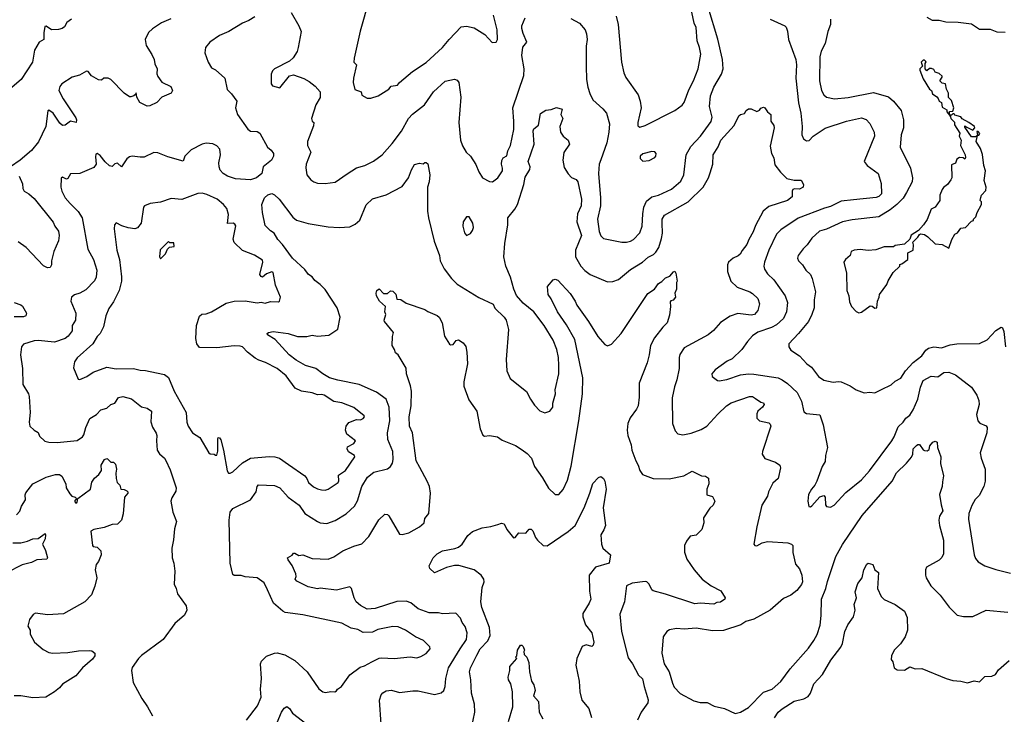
# Model space of a CAD drawing. Extents: x 1678759 to 1859541, y 384609 to 522867.
# Tile 213 of 256: x 1768157 to 1775489, y 472448 to 477622. Entities that reach past the tile are written whole.
import ezdxf

# ---------------------------------------------------------------- set-up
doc = ezdxf.new("R2010")
doc.units = 0

msp = doc.modelspace()

# ---------------------------------------------------------------- linework, layer by layer
at = {"layer": '0CON20XD'}
for points in [[(1770760, 477775), (1770693, 477537), (1770646.9, 477335), (1770644.2, 477304.2), (1770666, 477285), (1770641.9, 477185), (1770640, 477155), (1770652, 477102), (1770700, 477085), (1770705, 477060), (1770745, 477036.7), (1770772.5, 477037.5), (1770827.5, 477055), (1770905.8, 477104.2), (1770924.3, 477125.7), (1770970, 477135), (1770986.2, 477155), (1771082, 477235), (1771185, 477303.8), (1771306.6, 477413.4), (1771355, 477474), (1771445, 477567.5), (1771485, 477573.3), (1771540.6, 477560.6), (1771620.3, 477510.3), (1771675, 477452.5), (1771705, 477453.3), (1771714, 477475), (1771712.5, 477545), (1771684.4, 477655)], [(1772598.7, 477648.7), (1772614.2, 477585), (1772639.2, 477305), (1772656.2, 477225), (1772671.7, 477191.7), (1772762, 477062), (1772778.1, 477015), (1772784.4, 476965), (1772759.5, 476855), (1772760.5, 476830.5), (1772775, 476820), (1772814, 476834), (1773035.3, 476944.7), (1773090, 476985), (1773105.7, 477005), (1773140.3, 477099.7), (1773174, 477165), (1773210, 477255), (1773229.2, 477365), (1773219.5, 477415), (1773201.1, 477465), (1773194.4, 477564.4), (1773180.5, 477595), (1773139.1, 477785)], [(1772260, 477630), (1772325.8, 477595), (1772367.5, 477545), (1772378.6, 477515), (1772383.5, 477475), (1772374.3, 477424.3), (1772374.6, 477275.4), (1772378.8, 477175), (1772388, 477118), (1772401.3, 477071.3), (1772424.2, 477025), (1772498.9, 476958.9), (1772527.1, 476925), (1772548.6, 476845), (1772544.4, 476785), (1772528.1, 476705), (1772483.3, 476576.7), (1772473.1, 476545), (1772467.5, 476475), (1772483.1, 476295), (1772480.8, 476235), (1772460.8, 476135), (1772470.9, 476045), (1772485, 476012), (1772505, 475993.1), (1772640, 475965), (1772675, 475964.2), (1772705, 475971.4), (1772728.8, 475985), (1772774.3, 476035), (1772791.8, 476085), (1772796, 476175), (1772805.3, 476224.7), (1772825, 476268.9), (1772865, 476302.1), (1772914, 476315), (1773011.7, 476358.3), (1773081.4, 476418.6), (1773103.6, 476465), (1773119.7, 476615), (1773153.7, 476676.3), (1773227.7, 476755), (1773307, 476863), (1773313.6, 476895), (1773293.9, 476975), (1773300.3, 477055), (1773325, 477118.9), (1773382.2, 477215), (1773394.7, 477255), (1773390.8, 477325), (1773356.2, 477476.2), (1773283.8, 477713.8)], [(1768543.3, 477625), (1768508.3, 477601.7), (1768490.5, 477569.5), (1768473.1, 477556.9), (1768445, 477548.1), (1768395, 477545.8), (1768355, 477572.5), (1768345, 477570), (1768336.1, 477523.9), (1768337.5, 477475), (1768301.2, 477455), (1768268.1, 477395), (1768252.9, 477305), (1768167.5, 477175), (1768082.9, 477105)], [(1769281.9, 477628.1), (1769211.7, 477598.3), (1769145, 477554.2), (1769115.8, 477525), (1769090.6, 477475), (1769098.3, 477428.3), (1769142, 477362), (1769157.1, 477325), (1769163, 477293), (1769180, 477255), (1769178.3, 477218.3), (1769185, 477197.5), (1769215, 477157.5), (1769282, 477125), (1769293.8, 477095), (1769283.8, 477075), (1769215.9, 477044.1), (1769178.8, 477005), (1769125, 476980.6), (1769105, 476978.6), (1769050.8, 477005), (1769029.2, 477045), (1769025, 477077.5), (1769022.5, 477067.5), (1769007.5, 477055), (1768985, 477046), (1768975, 477048), (1768934.6, 477074.6), (1768836, 477175), (1768815, 477186.2), (1768783, 477187), (1768765, 477170), (1768745, 477173.3), (1768692.7, 477202.7), (1768665.9, 477235.9), (1768655, 477238.8), (1768601.7, 477208.3), (1768546.9, 477193.1), (1768471.8, 477145), (1768455, 477123.1), (1768448.7, 477095), (1768481.6, 477031.6), (1768575, 476891.4), (1768580.4, 476875), (1768576.7, 476855), (1768535, 476865.8), (1768495, 476836), (1768475, 476834.2), (1768455, 476852), (1768405, 476924.2), (1768375, 476946.7), (1768367, 476943), (1768351.8, 476825), (1768297.1, 476712.9), (1768245, 476648.1), (1768160, 476575), (1768087.5, 476525)], [(1769907.9, 477642.1), (1769864.2, 477615.8), (1769815, 477595.7), (1769715, 477534.4), (1769645, 477503.3), (1769572, 477455), (1769540, 477415), (1769535.8, 477375), (1769559.2, 477305), (1769585, 477264), (1769615, 477248), (1769685.7, 477185.7), (1769702.6, 477102.6), (1769735, 477070), (1769773.1, 477015), (1769763.6, 476965), (1769780, 476915), (1769855, 476806.7), (1769875, 476792), (1769925, 476788), (1769945.5, 476775.5), (1770001.2, 476671.2), (1770029.7, 476649.7), (1770045.8, 476625), (1770045.7, 476605), (1770032, 476575), (1769968.8, 476525), (1769959.2, 476475), (1769920, 476445), (1769875, 476430), (1769765, 476437.1), (1769705, 476457.1), (1769672, 476475), (1769650.3, 476500.3), (1769641.9, 476525), (1769640.6, 476555), (1769651.9, 476615)], [(1770178.8, 477675), (1770236, 477575), (1770252.7, 477532.7), (1770231.4, 477415), (1770222, 477385), (1770192.7, 477337.3), (1770167.3, 477312.7), (1770055.5, 477254.5), (1770039.7, 477240.3), (1770029.2, 477215), (1770029.2, 477145), (1770039.4, 477129.4), (1770095, 477114.4), (1770166.2, 477203.8), (1770195, 477212.1), (1770272.9, 477182.9), (1770311.5, 477161.5), (1770357.2, 477127.3), (1770394.5, 477085), (1770395, 477041.2), (1770361.5, 476988.5), (1770331.1, 476885), (1770335, 476866.7), (1770347.5, 476855), (1770345, 476830), (1770299.1, 476715), (1770300.4, 476685), (1770324.3, 476635), (1770289.4, 476545), (1770287.3, 476517.3), (1770295.8, 476465.8), (1770325, 476428), (1770346.7, 476415), (1770375.8, 476404.2), (1770432.7, 476402.7), (1770505, 476412), (1770595, 476474.5), (1770665, 476519.4), (1770726.7, 476535), (1770791.4, 476568.6), (1770855, 476614), (1770931.1, 476698.9), (1770999.5, 476790.5), (1771052.9, 476885), (1771082.4, 476917.6), (1771171.5, 476988.5), (1771239.5, 477085), (1771325, 477162.9), (1771395, 477178), (1771415, 477170), (1771426.7, 477155), (1771442.2, 477045), (1771426.4, 476855), (1771440.6, 476725), (1771455, 476681.2), (1771481.4, 476635), (1771514.1, 476604.1), (1771553.4, 476543.4), (1771575, 476487.5), (1771604.1, 476444.1), (1771655, 476416.7), (1771677.5, 476415), (1771717, 476443), (1771751.2, 476495), (1771752.9, 476515), (1771744.6, 476545), (1771748, 476572), (1771758.3, 476591.7), (1771785, 476607.5), (1771791.9, 476645), (1771810.6, 476685), (1771836.2, 476805), (1771837.7, 476865), (1771828.8, 476965), (1771912.2, 477205), (1771912.7, 477255), (1771895.4, 477355), (1771904.1, 477415.9), (1771932.5, 477455), (1771905, 477517.5), (1771895.7, 477555), (1771895.7, 477575), (1771920, 477635)], [(1773745.8, 477625.8), (1773855, 477576.2), (1773863.3, 477565), (1773874, 477535), (1773881.9, 477475), (1773935.4, 477325.4), (1773940.9, 477285), (1773936.2, 477185), (1773957, 477003), (1773974.4, 476925), (1773983.7, 476826.3), (1773982.2, 476765), (1773994.5, 476734.5), (1774015, 476719.4), (1774035, 476722.2), (1774065.4, 476754.6), (1774155, 476813.8), (1774315, 476866.9), (1774425, 476891.5), (1774459.3, 476879.3), (1774488.6, 476848.6), (1774520.6, 476785), (1774521.9, 476755), (1774446.2, 476565), (1774466.7, 476535), (1774550, 476475), (1774572.2, 476402.2), (1774573.5, 476325), (1774555, 476305.6), (1774533.8, 476296.2), (1774365, 476280.6), (1774275, 476269.6), (1774195, 476229.6), (1774151.2, 476218.8), (1773955, 476144.6), (1773824.2, 476055.8), (1773793.1, 476025), (1773735.4, 475904.6), (1773702.9, 475815), (1773698.5, 475785), (1773703.3, 475763.3), (1773725, 475729.2), (1773771.9, 475685), (1773856.9, 475565), (1773873.3, 475515), (1773867.9, 475445), (1773843.5, 475395), (1773792.2, 475347.8), (1773755, 475328.4), (1773654.7, 475295.3), (1773614, 475266), (1773575.4, 475224.6), (1773534.7, 475165.3), (1773462, 475095), (1773425, 475079.2), (1773336.7, 475015), (1773311.2, 474985), (1773312.5, 474965), (1773352.5, 474935), (1773365, 474932.5), (1773422.7, 474942.7), (1773525, 474976.7), (1773585, 474983.5), (1773625, 474982.7), (1773805, 474953.3), (1773835, 474940.5), (1773875, 474912.5), (1773945.7, 474845), (1773979.5, 474779.5), (1773995, 474701.2), (1774015, 474689.2), (1774115, 474680), (1774141.2, 474605), (1774173.3, 474435), (1774156.2, 474375), (1774155, 474330), (1774133.8, 474295), (1774093.6, 474183.6), (1774078.8, 474155), (1774052, 474125), (1774032, 474085), (1774026.7, 474035), (1774032.5, 473995), (1774045, 473993.3), (1774055, 474000), (1774115, 474068.8), (1774145, 474077.5), (1774156.1, 474066.1), (1774158.3, 474008.3), (1774165.6, 473995.6), (1774195, 473991.4), (1774222, 474005), (1774309.3, 474100.7), (1774424.6, 474195.4), (1774485, 474261.5), (1774651.9, 474485), (1774670, 474515), (1774699.6, 474590.4), (1774736, 474624), (1774756.2, 474653.8), (1774785, 474677.1), (1774811.2, 474715), (1774846.1, 474795), (1774865, 474883.8), (1774885.7, 474934.3), (1774945, 474966.9), (1774995, 474962), (1775037.5, 474995), (1775075.7, 474995.7), (1775125, 474975.8), (1775245, 474883.8), (1775285.5, 474825.5), (1775299.2, 474785), (1775300.8, 474755), (1775282.3, 474682.3), (1775291.2, 474635), (1775307.7, 474617.7), (1775355, 474596.2), (1775361.2, 474585), (1775358.6, 474545), (1775308, 474395), (1775316.2, 474355), (1775347.5, 474275), (1775347.1, 474185), (1775335.7, 474145), (1775302.7, 474077.3), (1775272.7, 474047.3), (1775246.7, 474003.3), (1775224.2, 473945), (1775221.1, 473901.1), (1775265.7, 473635.7), (1775275, 473610), (1775293.3, 473585), (1775344.3, 473554.3), (1775425, 473525.8), (1775535, 473498.8)], [(1774195.7, 477625), (1774194.3, 477585), (1774175, 477532.5), (1774154.2, 477445), (1774125, 477386.7), (1774115.7, 477345), (1774112.7, 477165), (1774128.5, 477095), (1774145, 477062), (1774165, 477044.4), (1774225, 477032.2), (1774325, 477041.8), (1774515, 477078.9), (1774626.8, 477046.8), (1774663.3, 477015), (1774720, 476945), (1774738.5, 476875), (1774739.5, 476815), (1774722.1, 476765), (1774713, 476673), (1774790.5, 476515), (1774806.2, 476443.8), (1774803.3, 476415), (1774759.5, 476335), (1774735, 476291.4), (1774688.1, 476245), (1774638.1, 476205), (1774555, 476152.3), (1774355, 476130.8), (1774284.1, 476115.9), (1774165, 476062.7), (1774113, 476047), (1774055.3, 475994.7), (1774021.9, 475945), (1773990, 475915), (1773954.2, 475865), (1773948.6, 475845), (1773955.7, 475825), (1773985.7, 475795), (1774010, 475755), (1774044.5, 475724.5), (1774058.6, 475695), (1774082.9, 475595), (1774073.3, 475535), (1774073.2, 475476.8), (1774056.7, 475425), (1774030, 475375), (1773956.9, 475285), (1773883.2, 475206.8), (1773884, 475185), (1773900.3, 475160.3), (1773965, 475117.1), (1774019.3, 475059.3), (1774052.9, 475032.9), (1774105, 474964.2), (1774145, 474936.9), (1774215, 474922.5), (1774255, 474928.2), (1774275, 474924.5), (1774341.2, 474895), (1774385.6, 474865.6), (1774445, 474843.1), (1774488.6, 474848.6), (1774525, 474842.9), (1774573.8, 474866.2)], [(1775495, 477525.5), (1775435, 477528.9), (1775385, 477548), (1775305, 477547.8), (1775245, 477588.2), (1775145, 477600.4), (1775052.7, 477602.7), (1775003.5, 477616.5), (1774955, 477614.3), (1774915, 477637.9)], [(1774405, 475437.5), (1774425, 475442.5), (1774490.7, 475489.3), (1774505, 475487.5), (1774525, 475473.3), (1774540, 475475), (1774543.6, 475526.4), (1774557.5, 475555), (1774560, 475575), (1774615, 475650), (1774623, 475677), (1774661.7, 475738.3), (1774710, 475785), (1774711.7, 475798.3), (1774727, 475803), (1774770, 475835), (1774770, 475885), (1774810, 475905), (1774812.5, 475945), (1774807.5, 475965), (1774845, 476002.5), (1774857, 476023), (1774865, 476027.5), (1774895, 476021.2), (1774920, 476005), (1774975, 475952), (1775026.4, 475946.4), (1775075, 475920), (1775097.5, 475985), (1775120, 476025), (1775140, 476035), (1775165, 476070), (1775200, 476075), (1775245, 476120), (1775260, 476125), (1775260, 476135), (1775277, 476153), (1775287.5, 476185), (1775320, 476245), (1775320, 476265), (1775310, 476275), (1775313, 476297), (1775320, 476315), (1775351.7, 476348.3), (1775353.3, 476375), (1775340, 476425), (1775350, 476495), (1775336.7, 476535), (1775327, 476617), (1775311.7, 476661.7), (1775280, 476715), (1775290, 476760), (1775298.3, 476761.7), (1775307.5, 476775), (1775295, 476790), (1775285, 476790), (1775290, 476760), (1775275, 476750), (1775245, 476750), (1775195, 476820), (1775195, 476830), (1775210, 476820), (1775255, 476800), (1775270, 476815), (1775266.4, 476826.4), (1775225.8, 476855.8), (1775175, 476882.5), (1775165, 476897.5), (1775120, 476910), (1775115, 476920), (1775105, 476920), (1775095, 476910), (1775079.6, 476909.7), (1775081.7, 476938.3), (1775105, 476940), (1775112.5, 476965), (1775095, 477020), (1775073, 477043), (1775072.5, 477075), (1775057.5, 477105), (1775050, 477145), (1775025, 477150), (1775010, 477165), (1775027, 477193), (1775025, 477200), (1775005, 477220), (1774975, 477230), (1774965, 477250), (1774947, 477257), (1774933, 477257), (1774911.7, 477241.7), (1774900, 477255), (1774900, 477295), (1774907, 477307), (1774895, 477320), (1774885, 477320), (1774870, 477305), (1774880, 477275), (1774860, 477255), (1774860, 477245), (1774885, 477180), (1774932.5, 477105), (1774947.5, 477095), (1774955, 477070), (1774986.4, 477046.4), (1774997.5, 477035), (1775003.6, 477013.6), (1775020, 477005), (1775025, 476970), (1775060, 476950), (1775060, 476935), (1775079.6, 476909.7), (1775088.3, 476898.3), (1775090, 476885), (1775117.5, 476857.5), (1775118.3, 476838.3), (1775157, 476777), (1775153.6, 476753.6), (1775167.5, 476725), (1775162.5, 476685), (1775197.5, 476615), (1775200, 476595), (1775195, 476582.5), (1775182.5, 476592.5), (1775154.1, 476595.9), (1775136.4, 476583.6), (1775126, 476554), (1775095, 476540), (1775097.5, 476445), (1775090.7, 476429.3), (1775065, 476393.3), (1775035, 476372.5), (1775025, 476357.5), (1775008.8, 476315), (1775008.8, 476275), (1774973.9, 476226.1), (1774945, 476211.2), (1774915.7, 476134.3), (1774886.4, 476093.6), (1774849.3, 476050.7), (1774795, 476017.5), (1774785, 475987.5), (1774745, 475950), (1774675, 475940), (1774665, 475930), (1774595, 475930), (1774533, 475907), (1774475, 475903.3), (1774415, 475910), (1774370, 475905), (1774347.5, 475895), (1774341.2, 475865), (1774306.2, 475835), (1774294, 475815), (1774313.8, 475735), (1774316, 475605), (1774330, 475565), (1774335, 475520), (1774350, 475485), (1774385, 475447.5), (1774405, 475437.5)], [(1769846.2, 472403.8), (1769927.9, 472512.1), (1769954.5, 472575), (1769949.5, 472635), (1769958.5, 472715), (1769950.8, 472825), (1769958, 472845), (1769995, 472881.4), (1770055, 472904.3), (1770075, 472905.6), (1770131.7, 472891.7), (1770205, 472849.2), (1770297.5, 472765), (1770385, 472638.8), (1770413.3, 472615), (1770435, 472610.8), (1770475, 472618.8), (1770503, 472617), (1770515, 472623.3), (1770522.5, 472635), (1770553.9, 472656.1), (1770615, 472741.2), (1770691.7, 472798.3), (1770725, 472809.2), (1770779.3, 472839.3), (1770834.5, 472865.5), (1770852.1, 472867.9), (1770945, 472864.4), (1771065, 472876), (1771115, 472870), (1771145, 472880), (1771185, 472901.2), (1771213.8, 472935), (1771210.5, 472950.5), (1771165, 472997.1), (1771104.5, 473024.5), (1771028.8, 473075), (1770975, 473099.4), (1770935, 473101.9), (1770825, 473079.4), (1770785, 473060), (1770715, 473057.1), (1770675, 473080), (1770625, 473090.8), (1770555, 473126.4), (1770265, 473189.4), (1770135, 473206.7), (1770115.4, 473215.4), (1770047.5, 473275), (1770001.8, 473375), (1769977.1, 473427.1), (1769925, 473464.4), (1769835, 473473.1), (1769805, 473483.1), (1769755, 473482.2), (1769745, 473490), (1769723.6, 473575), (1769716.8, 473895), (1769725.2, 473954.8), (1769745, 473981.1), (1769876, 474045), (1769917.5, 474105), (1769926, 474145), (1769935, 474157.5), (1770055, 474152.5), (1770095, 474134.4), (1770155.9, 474065.9), (1770238.1, 474005), (1770280.8, 473945), (1770375, 473884.5), (1770395, 473874.5), (1770445, 473870), (1770505, 473891.4), (1770589.1, 473940.9), (1770650.6, 473999.4), (1770671.3, 474038.7), (1770703.6, 474145), (1770746.2, 474213.8), (1770795, 474252.5), (1770895, 474277.1), (1770917, 474293), (1770932.2, 474317.8), (1770938.2, 474345), (1770936.5, 474405), (1770897.3, 474495), (1770896.1, 474545), (1770912.9, 474635), (1770908.2, 474735), (1770886.4, 474796.4), (1770815, 474846.4), (1770685, 474905.4), (1770526.1, 474936.1), (1770465, 474954.4), (1770413.3, 474983.3), (1770363.1, 475023.1), (1770285, 475046.1), (1770215, 475086.5), (1770164.4, 475125), (1770059.1, 475239.1), (1770002.5, 475275), (1770000, 475285), (1770009.3, 475290.7), (1770045, 475298.9), (1770155.4, 475285.4), (1770225, 475262.2), (1770295, 475262.5), (1770335, 475271.1), (1770375, 475264.4), (1770459.1, 475270.9), (1770525, 475317.5), (1770544, 475405), (1770520.8, 475475), (1770432.4, 475612.4), (1770395, 475650.6), (1770355, 475680), (1770335, 475705.8), (1770306.7, 475725), (1770281.4, 475761.4), (1770188.5, 475845), (1770115, 475946.9), (1770080, 475985), (1770052.9, 476032.9), (1770025, 476048.8), (1769985, 476090), (1769965.8, 476185), (1769960.8, 476245), (1769978.9, 476295), (1770005, 476318.1), (1770035, 476328.1), (1770055, 476317.5), (1770089.4, 476285), (1770190.6, 476150.6), (1770218, 476128), (1770305, 476103.3), (1770455, 476079.4), (1770535, 476073.1), (1770615, 476079.2), (1770655, 476098), (1770690.6, 476129.4), (1770737.7, 476242.3), (1770785, 476288), (1770885, 476317.5), (1771005, 476378.8), (1771052, 476445), (1771075, 476502.5), (1771096.1, 476543.9), (1771135, 476552.5), (1771161.7, 476548.3), (1771175, 476557.5), (1771185, 476557.5), (1771195, 476547.5), (1771212.2, 476465), (1771207.1, 476415), (1771194.1, 476374.1), (1771194.2, 476195.8), (1771200, 476145), (1771242.8, 475972.8), (1771282.2, 475865), (1771287.5, 475825), (1771317.1, 475767.1), (1771373.5, 475693.5), (1771415, 475651.5), (1771575, 475553.1), (1771682, 475502), (1771694.2, 475474.2), (1771765, 475406.7), (1771778.8, 475385), (1771796.9, 475315), (1771779.7, 475089.7), (1771784.1, 475005.9), (1771809.5, 474949.5), (1771931.7, 474851.7), (1771960, 474795), (1771991.2, 474751.2), (1772029.7, 474709.7), (1772066.4, 474693.6), (1772105, 474706.2), (1772126, 474735), (1772126, 474765), (1772145.8, 474835), (1772144.1, 474865.9), (1772170.8, 474985), (1772171.9, 475045), (1772168.9, 475105), (1772156.7, 475165), (1772130, 475235), (1772062.5, 475345), (1771985, 475445.7), (1771905, 475509.2), (1771857.2, 475567.2), (1771835.8, 475614.2), (1771811.8, 475705), (1771776.9, 475785), (1771762.5, 475855), (1771768.8, 475955), (1771792.7, 476095), (1771792, 476145), (1771845, 476211.2), (1771864.3, 476245.7), (1771910.4, 476395), (1771920.9, 476449.1), (1771956.2, 476505), (1771958.2, 476525), (1771943.8, 476565), (1771986.9, 476695), (1771979.4, 476795), (1771985, 476808), (1772020, 476835), (1772035, 476922.5), (1772075, 476947.5), (1772115, 476952.5), (1772155, 476966.7), (1772197.5, 476955), (1772186.2, 476915), (1772202.5, 476885), (1772180, 476825), (1772184.4, 476785), (1772204.6, 476754.6), (1772241.2, 476725), (1772250, 476695), (1772207.9, 476632.1), (1772200.6, 476575), (1772211.3, 476521.3), (1772242.4, 476472.4), (1772266.8, 476446.8), (1772301.7, 476431.7), (1772314, 476415), (1772340.4, 476285), (1772337.4, 476235), (1772310, 476175), (1772305.3, 476115), (1772341.3, 476015), (1772295.5, 475905), (1772295.7, 475855), (1772336, 475785), (1772365, 475754), (1772405, 475724.2), (1772535, 475670), (1772575, 475671.2), (1772615, 475686), (1772705, 475761.4), (1772793.9, 475816.1), (1772836, 475854), (1772877, 475873), (1772895, 475890.6), (1772915.4, 475925), (1772937.1, 475992.9), (1772942.9, 476032.9), (1772940.9, 476105), (1772941.8, 476135), (1772959.4, 476165), (1773135, 476264.5), (1773246.6, 476373.4), (1773287.1, 476445), (1773299.8, 476480.2), (1773317.5, 476545), (1773320.8, 476615), (1773358.6, 476675), (1773378.6, 476725), (1773477.3, 476832.7), (1773512.5, 476905), (1773525, 476916.7), (1773555, 476922.5), (1773567.5, 476945), (1773585, 476957.5), (1773605, 476957.5), (1773645, 476937.5), (1773665, 476947.5), (1773676.4, 476963.6), (1773695, 476970), (1773706, 476966), (1773725.8, 476935.8), (1773751.2, 476915), (1773750, 476865), (1773772.7, 476832.7), (1773776, 476815), (1773745, 476680), (1773756, 476625), (1773771.7, 476591.7), (1773780, 476540), (1773823.3, 476485), (1773869.2, 476439.2), (1773924.2, 476425.8), (1773975, 476426.7), (1773992.5, 476395), (1773990, 476375), (1773965, 476358.8), (1773927.7, 476362.3), (1773915, 476356.7), (1773909.2, 476345), (1773908.3, 476301.7), (1773873.3, 476275), (1773735, 476230.6), (1773693.7, 476196.3), (1773635, 476088), (1773619.1, 476040.9), (1773585.4, 475984.6), (1773572.2, 475947.8), (1773537, 475903), (1773523.1, 475875), (1773508.3, 475861.7), (1773468.8, 475845), (1773434, 475815), (1773427.5, 475795), (1773427.8, 475745), (1773453.7, 475673.7), (1773498.7, 475628.7), (1773595, 475595.6), (1773615, 475583.3), (1773653.1, 475545), (1773665.7, 475504.3), (1773654, 475455), (1773627.5, 475425), (1773605, 475420.8), (1773505, 475434.5), (1773446.4, 475413.6)], [(1769651.9, 476615), (1769646.2, 476656.2), (1769625, 476681.2), (1769595, 476696.2), (1769545, 476702.5), (1769515, 476694.2), (1769435, 476652.9), (1769386, 476605), (1769375, 476567.5), (1769259.7, 476599.7), (1769185, 476629.4), (1769155, 476633.1), (1769085, 476598.5), (1769055, 476596.5), (1768995, 476605.7), (1768975, 476601.4), (1768955.8, 476585), (1768915, 476526.7), (1768885, 476554), (1768865, 476548), (1768845, 476529.4), (1768825, 476533.8), (1768792.3, 476562.3), (1768755, 476610.9), (1768734.3, 476625.7), (1768725, 476620), (1768720.6, 476599.4), (1768727.2, 476545), (1768708, 476522), (1768605.4, 476475.4), (1768536.4, 476473.6), (1768515, 476438.8), (1768505, 476433.8), (1768475, 476448), (1768465, 476442.5), (1768463.6, 476375), (1768470.5, 476345), (1768494.5, 476295), (1768532.8, 476252.8), (1768591.9, 476191.9), (1768621.8, 476145), (1768665, 475912.5), (1768706.2, 475836.2), (1768731.5, 475755), (1768726.9, 475705), (1768713.3, 475676.7), (1768650, 475610), (1768605, 475585.5), (1768565, 475573.1), (1768542.9, 475555), (1768537.5, 475525), (1768574.2, 475435), (1768571.9, 475385), (1768547.1, 475345), (1768546.7, 475305), (1768518.2, 475265), (1768495, 475246.4), (1768415, 475219.4), (1768295, 475231.5), (1768265, 475228.8), (1768184.6, 475205.4), (1768169.2, 475185), (1768162.2, 475125), (1768178.8, 475025), (1768180.6, 474905), (1768221.4, 474835), (1768226.5, 474815), (1768234.5, 474695), (1768226.7, 474625), (1768232.9, 474595), (1768265, 474564), (1768295, 474546.7), (1768305, 474518.8), (1768345, 474482.5), (1768374.5, 474474.5), (1768435, 474471.8), (1768585, 474488.1), (1768624.3, 474515), (1768635, 474529.2), (1768650, 474585), (1768678.3, 474651.7), (1768729.6, 474680.4), (1768761.2, 474715), (1768805, 474727.5), (1768835.4, 474754.6), (1768865.5, 474764.5), (1768892.9, 474807.1), (1768925, 474816.2), (1768988.3, 474798.3), (1769065, 474739.2), (1769105, 474729.2), (1769137.5, 474705), (1769134.2, 474625.8), (1769146.6, 474586.6), (1769173.4, 474543.4), (1769178.6, 474525), (1769175.8, 474485.8), (1769181.4, 474415), (1769197.2, 474387.2), (1769235, 474356), (1769245, 474338), (1769278.5, 474268.5), (1769322.4, 474135), (1769319.2, 474110.8), (1769289.3, 474060.7), (1769282.5, 474035), (1769296.9, 473955), (1769324.4, 473885), (1769310.7, 473829.3), (1769303.4, 473746.6), (1769290.6, 473685), (1769293.1, 473615), (1769305.7, 473575), (1769311.2, 473515), (1769308.3, 473418.3), (1769323.3, 473385), (1769331.2, 473345), (1769396.4, 473256.4), (1769401.1, 473225), (1769385, 473185.8), (1769312.5, 473125), (1769224.2, 473005), (1769064.5, 472885.5), (1769041.2, 472865), (1768993.3, 472796.7), (1768990.6, 472775), (1769002.9, 472685), (1769066.3, 472566.3), (1769109.2, 472505), (1769146.3, 472436.3)], [(1772797.5, 476567.5), (1772845, 476573.3), (1772885.8, 476594.2), (1772893.3, 476605), (1772897.5, 476625), (1772886.2, 476636.2), (1772865, 476640.8), (1772797.6, 476622.4), (1772776.2, 476605), (1772777.5, 476587.5), (1772797.5, 476567.5)], [(1768153.8, 476455), (1768178.3, 476398.3), (1768180.8, 476365), (1768191.2, 476345), (1768225.6, 476325.6), (1768265, 476289.2), (1768406.7, 476113.3), (1768418.6, 476085), (1768446.1, 476046.1), (1768451.2, 476015), (1768445.5, 475975), (1768412, 475895), (1768394.4, 475825.6), (1768392.9, 475795), (1768383.1, 475776.9), (1768365, 475773.1), (1768335, 475789.4), (1768205, 475924.4), (1768145, 475967.1)], [(1770432.7, 474117.3), (1770455, 474124), (1770528, 474175), (1770532.7, 474187.3), (1770530.4, 474229.6), (1770583.3, 474265), (1770653.3, 474365), (1770650, 474375), (1770605, 474404.3), (1770595.8, 474425), (1770598.8, 474441.2), (1770645, 474464.5), (1770657.8, 474485), (1770593.8, 474535), (1770582.1, 474565), (1770587.1, 474595), (1770609.1, 474620.9), (1770665, 474643.9), (1770695, 474642.7), (1770715, 474650.6), (1770724.2, 474665), (1770721.7, 474671.7), (1770645, 474732.9), (1770557, 474767), (1770495, 474776.9), (1770424.2, 474825), (1770405, 474830.8), (1770375, 474828.2), (1770335, 474842.2), (1770256.1, 474856.1), (1770208, 474878), (1770140.4, 474970.4), (1770073.4, 475023.4), (1769987.7, 475067.7), (1769936.7, 475085), (1769911.1, 475101.1), (1769852.9, 475145), (1769815, 475184.4), (1769799.8, 475189.8), (1769755, 475193.3), (1769625, 475178.5), (1769495, 475181.1), (1769475, 475208.1), (1769468, 475248), (1769473.2, 475345), (1769495, 475413.5), (1769512.4, 475427.6), (1769545, 475430.9), (1769584.6, 475445.4), (1769695, 475510.5), (1769755, 475526.4), (1769835, 475527.5), (1769925, 475511.9), (1769955, 475517.5), (1769985, 475510.8), (1770025, 475524), (1770085, 475520), (1770092.5, 475525), (1770098.8, 475555), (1770061.4, 475645), (1770045, 475738.8), (1770035, 475744), (1769995, 475728), (1769963.8, 475705), (1769955, 475707.9), (1769944.7, 475725), (1769967.8, 475815), (1769965, 475831.2), (1769905, 475868.9), (1769815, 475901.5), (1769755, 475961.1), (1769745.8, 475985.8), (1769765.5, 476085.5), (1769759.1, 476099.1), (1769747, 476107), (1769703.8, 476103.8), (1769710.7, 476170.7), (1769699.4, 476215), (1769675, 476245.7), (1769627.1, 476285), (1769550.9, 476320.9), (1769515, 476329.1), (1769483.7, 476326.3), (1769365, 476283.3), (1769285, 476290), (1769205, 476261.9), (1769127.7, 476252.3), (1769087.5, 476235), (1769078.8, 476225), (1769061.2, 476105), (1769035, 476071.2), (1769015, 476064.3), (1768965, 476072.1), (1768916.4, 476086.4), (1768875, 476108.8), (1768862.5, 476095), (1768860.6, 476065), (1768881.4, 475905), (1768900, 475835), (1768915.4, 475705.4), (1768914.5, 475675), (1768898.5, 475605), (1768855, 475520), (1768820.2, 475469.8), (1768799.4, 475415), (1768780, 475335), (1768755, 475283.8), (1768735, 475262.5), (1768701.7, 475208.3), (1768585, 475104.2), (1768563.9, 475073.9), (1768558.8, 475028.8), (1768593.3, 474945), (1768605, 474941.2), (1768656.8, 474963.2), (1768705, 474995.7), (1768805, 475032.9), (1768875, 475021.1), (1769005, 475024.6), (1769055, 475010.5), (1769095, 475009.1), (1769129.7, 475000.3), (1769235, 474980), (1769265, 474958), (1769307.5, 474855), (1769395.6, 474695), (1769401.9, 474625), (1769410.8, 474595), (1769445, 474544.2), (1769499.5, 474509.5), (1769565, 474396.7), (1769575, 474387.5), (1769605, 474386.7), (1769615, 474377.5), (1769625, 474377.5), (1769632.7, 474407.3), (1769632.7, 474497.3), (1769635, 474510), (1769645, 474507.5), (1769655, 474492.5), (1769675.3, 474414.8), (1769700.9, 474260.9), (1769712, 474245), (1769725, 474243.3), (1769745, 474254.3), (1769815, 474320.6), (1769875, 474355.5), (1770015, 474369.6), (1770055.8, 474365.8), (1770092, 474355), (1770158.7, 474308.7), (1770279.4, 474225), (1770295.6, 474205.6), (1770308.1, 474175), (1770345, 474143.1), (1770375, 474127.1), (1770405, 474120), (1770432.7, 474117.3)], [(1771485, 476014), (1771515, 476030), (1771529.1, 476050.9), (1771535.7, 476075), (1771531.2, 476105), (1771503, 476153), (1771485, 476152.5), (1771460, 476115), (1771458, 476085), (1771468, 476035), (1771485, 476014)], [(1769205, 475840), (1769243, 475877), (1769257.5, 475912.5), (1769271.7, 475928.3), (1769308.3, 475931.7), (1769305, 475960), (1769275, 475960), (1769265, 475970), (1769203.2, 475906.8), (1769197.5, 475855), (1769205, 475840)], [(1770849.2, 472375), (1770836.9, 472555), (1770847.6, 472592.4), (1770860.8, 472609.2), (1770885, 472623.1), (1770925, 472627.8), (1770985, 472611.9), (1771085, 472624.5), (1771125, 472622.1), (1771245, 472595.7), (1771295, 472609.2), (1771314.2, 472625), (1771325.6, 472655), (1771330, 472715), (1771350.9, 472795), (1771435.9, 472935.9), (1771484.5, 473005), (1771488.8, 473055), (1771473.3, 473103.3), (1771452, 473132), (1771440, 473165), (1771405, 473201.4), (1771305, 473195.8), (1771275, 473204.2), (1771205, 473203.1), (1771125, 473234.4), (1771068.5, 473278.5), (1771035, 473290.5), (1770965, 473287.7), (1770805, 473237.5), (1770745, 473232.7), (1770695, 473259.6), (1770663.1, 473285), (1770646.9, 473315), (1770627.5, 473385), (1770615, 473397.5), (1770516.4, 473373.6), (1770395, 473386.7), (1770373.4, 473383.4), (1770305, 473398.1), (1770220.3, 473440.3), (1770208.8, 473455), (1770215.8, 473475), (1770214.3, 473495), (1770185.6, 473555.6), (1770155, 473600), (1770151.2, 473615), (1770185, 473633.3), (1770195, 473647.5), (1770205, 473647.5), (1770235, 473630), (1770265, 473636.2), (1770335, 473608.6), (1770455, 473604.4), (1770495, 473620.6), (1770563.8, 473665), (1770645, 473700.8), (1770705, 473718), (1770756.3, 473773.7), (1770832.5, 473897.5), (1770875, 473938.8), (1770895, 473936.7), (1770906.7, 473926.7), (1770985, 473790), (1771005, 473786.7), (1771055, 473800.8), (1771135, 473844), (1771168, 473875), (1771172.9, 473907.1), (1771202.5, 473945), (1771216.9, 474095), (1771207.5, 474145), (1771192.2, 474185), (1771135.8, 474285.8), (1771109.7, 474335), (1771081.1, 474545), (1771060.6, 474595), (1771058.2, 474665), (1771073.3, 474745), (1771075.5, 474855), (1771068.2, 474895), (1771038, 474985), (1771035.7, 475025.7), (1770976.2, 475125), (1770955, 475140), (1770948.8, 475165), (1770930, 475195), (1770933, 475263), (1770941.7, 475291.7), (1770873.3, 475375), (1770870, 475385), (1770883.3, 475425), (1770876.4, 475446.4), (1770880, 475485), (1770836.2, 475525), (1770813.3, 475565), (1770811.2, 475585), (1770817.5, 475605), (1770835, 475616.2), (1770865, 475582.5), (1770897, 475583), (1770918.3, 475601.7), (1770935, 475600), (1770956.7, 475576.7), (1770965, 475540), (1770995, 475537.5), (1771035, 475510), (1771175, 475462.5), (1771195, 475447.1), (1771265, 475419.4), (1771280.6, 475405), (1771301.9, 475365), (1771321.2, 475265), (1771357.5, 475205), (1771365, 475200), (1771385, 475203.3), (1771407.7, 475232.3), (1771425, 475236.2), (1771459.2, 475215), (1771478.6, 475188.6), (1771487.8, 475145), (1771492.4, 475057.6), (1771463.6, 474925), (1771465, 474892.5), (1771500.9, 474790.9), (1771560.6, 474705), (1771585.8, 474574.2), (1771605, 474526.7), (1771619.3, 474519.3), (1771655, 474526), (1771715, 474514.2), (1771750.9, 474490.9), (1771849.3, 474449.3), (1771898, 474418), (1771935, 474390.8), (1771967.2, 474357.2), (1771991.4, 474295), (1772050.6, 474210.6), (1772095, 474133.8), (1772144.3, 474084.3), (1772172.5, 474085), (1772205, 474122.5), (1772235, 474192.5), (1772264.4, 474295.6), (1772320.8, 474635), (1772346.9, 474835), (1772350.9, 474955), (1772291, 475241), (1772229.5, 475349.5), (1772160.6, 475445), (1772113.6, 475543.6), (1772093.1, 475575), (1772087.5, 475635), (1772130, 475685), (1772145, 475690), (1772165, 475681.2), (1772255, 475582), (1772294.3, 475525), (1772305.5, 475495.5), (1772392.9, 475375), (1772463.2, 475263.2), (1772515, 475203.3), (1772535, 475193.8), (1772565, 475206.2), (1772635, 475284.2), (1772835, 475581.4), (1772885, 475613.8), (1772915, 475655.8), (1772939.4, 475670.6), (1772965, 475698), (1772998.3, 475711.7), (1773025, 475743.3), (1773035, 475747.5), (1773042.5, 475735), (1773052.5, 475675), (1773047.5, 475665), (1773046.7, 475615), (1773036.7, 475585), (1773041.2, 475555), (1773023.3, 475533.3), (1773005, 475527.5), (1773000.7, 475519.3), (1773003.8, 475485), (1772995, 475420), (1772978, 475365), (1772945, 475332), (1772885, 475252.9), (1772854.4, 475195), (1772845.5, 475124.5), (1772829.2, 475065), (1772769.5, 474915), (1772770.9, 474809.1), (1772761.4, 474745), (1772749.8, 474720.2), (1772703, 474657), (1772685.7, 474615), (1772680.6, 474565), (1772684.3, 474525), (1772710, 474455), (1772714.6, 474414.6), (1772744.2, 474335), (1772762, 474305), (1772774, 474265), (1772795, 474233.8), (1772874.1, 474204.1), (1772992.3, 474202.3), (1773102.5, 474225), (1773165, 474260), (1773233.8, 474223.8), (1773265, 474222.5), (1773286.1, 474206.1), (1773289.2, 474165), (1773274.2, 474125), (1773273.8, 474083.8), (1773315, 474070), (1773333.8, 474035), (1773320, 474005), (1773295, 473983.8), (1773248.3, 473911.7), (1773251.2, 473875), (1773236.2, 473825), (1773195, 473783.3), (1773150, 473775), (1773123, 473737), (1773108, 473705), (1773107.5, 473655), (1773124, 473605), (1773179.2, 473525), (1773240, 473455), (1773305, 473406.2), (1773377.7, 473367.7), (1773410, 473315), (1773407.5, 473305), (1773375, 473283.3), (1773348.3, 473281.7), (1773325, 473268.8), (1773225, 473276.4), (1773185, 473271.1), (1772965.9, 473344.1), (1772875, 473368.2), (1772863.5, 473375), (1772845, 473416.5), (1772827.8, 473435), (1772815, 473436.7), (1772717.5, 473425), (1772675, 473405.5), (1772660.6, 473285), (1772626.9, 473195), (1772639.5, 473065), (1772688.7, 472868.7), (1772719.5, 472825), (1772765, 472740), (1772795, 472712.5), (1772806.2, 472655), (1772837.3, 472557.3), (1772834, 472535), (1772784.4, 472465.6), (1772756.7, 472405)], [(1768115.7, 475515.7), (1768165, 475498), (1768177.3, 475487.3), (1768208, 475435), (1768203.8, 475415), (1768185, 475408.1), (1768115, 475409.5)], [(1773446.4, 475413.6), (1773375, 475366.7), (1773324.2, 475305.8), (1773283.8, 475275), (1773105, 475177.1), (1773073.1, 475126.9), (1773067.8, 475105), (1773068.5, 475025), (1773051.5, 474938.5), (1773033, 474887), (1773014.5, 474805), (1773017.5, 474615), (1773038.7, 474558.7), (1773057.3, 474537.3), (1773095, 474530), (1773157.8, 474542.2), (1773231.2, 474568.8), (1773275, 474594.4), (1773355.3, 474684.7), (1773421.1, 474745), (1773455, 474767.9), (1773592.5, 474815), (1773615, 474814.4), (1773635, 474800.8), (1773675, 474773.8), (1773695, 474767.5), (1773700, 474755), (1773688.8, 474735), (1773654.5, 474705.5), (1773645.7, 474685), (1773645.8, 474655), (1773665, 474634.4), (1773735, 474618), (1773745, 474610), (1773749.2, 474595), (1773687.1, 474405), (1773686, 474385), (1773705, 474353.3), (1773785, 474325.8), (1773816.7, 474305), (1773822.9, 474285), (1773805.3, 474204.7), (1773765, 474170.8), (1773733.8, 474105), (1773725, 474072.5), (1773684.3, 474005.7), (1773645.8, 473845), (1773623.3, 473715), (1773630, 473705), (1773645, 473703.8), (1773685.7, 473724.3), (1773725.9, 473735.9), (1773876.5, 473726.5), (1773905, 473715.5), (1773913.1, 473705), (1773914.5, 473654.5), (1773935, 473567.5), (1773965, 473532.5), (1773982, 473485), (1773985.9, 473435.9), (1773979.2, 473415), (1773945, 473370), (1773898.8, 473335), (1773845, 473310.8), (1773745, 473223.5), (1773625, 473158.2), (1773565, 473140.8), (1773525.8, 473114.2), (1773398.5, 473071.5), (1773315, 473071.1), (1773195, 473088.8), (1773105, 473082.2), (1773046.8, 473086.8), (1772995, 473078.6), (1772975.5, 473064.5), (1772949.2, 473025), (1772937.5, 472905), (1772955.8, 472825), (1772993.6, 472763.6), (1773018.6, 472681.4), (1773031.1, 472651.1), (1773074.5, 472604.5), (1773177.9, 472547.9), (1773225, 472537.5), (1773276.8, 472536.8), (1773328.3, 472508.3), (1773405, 472491.9), (1773485, 472455.6), (1773525, 472464.4), (1773585, 472498.6), (1773696.5, 472613.5), (1773760, 472635), (1773826, 472694), (1773895, 472786.4), (1774029.8, 472940.2), (1774071.1, 472998.9), (1774096.2, 473043.8), (1774116.6, 473113.4), (1774125.8, 473185), (1774127.1, 473305), (1774160, 473385), (1774172.1, 473437.9), (1774235, 473623.8), (1774285, 473712.2), (1774430.6, 473929.4), (1774654.3, 474185), (1774685, 474245.8), (1774761.5, 474318.5), (1774797.3, 474362.7), (1774807.5, 474385), (1774809.2, 474425), (1774835, 474451.2), (1774845, 474458.8), (1774858.3, 474458.3), (1774885, 474419.2), (1774895, 474412.2), (1774915, 474410.8), (1774928.6, 474421.4), (1774935, 474447.5), (1774957.5, 474475), (1774975, 474483.3), (1774988.8, 474475), (1774991.2, 474435), (1775016.7, 474365), (1775013, 474317), (1775037.1, 474225), (1775029.4, 474180.6), (1775025.6, 474144.4), (1775007.1, 474085), (1775018.3, 474008.3), (1775032, 473965), (1775006.7, 473925), (1775002.2, 473895), (1775005.5, 473855), (1775035.5, 473745), (1775035.4, 473644.6), (1775024.6, 473615.4), (1775005, 473595.7), (1774910, 473545), (1774901.2, 473525), (1774901.2, 473485), (1774906, 473465), (1774942.5, 473405), (1775010.6, 473335), (1775077.3, 473247.3), (1775137.7, 473187.7), (1775185, 473176), (1775255, 473176.2), (1775355, 473224.2), (1775515, 473208.9)], [(1774573.8, 474866.2), (1774646.8, 474903.2), (1774675, 474929.4), (1774717.3, 474952.7), (1774753.4, 475006.6), (1774810.8, 475069.1), (1774875, 475117.8), (1774905, 475160), (1774925, 475174.6), (1774965, 475184.1), (1775022.1, 475177.9), (1775085, 475199.4), (1775135, 475208.1), (1775305, 475210), (1775362.4, 475237.6), (1775425, 475308), (1775465, 475332.5), (1775476.1, 475326.1), (1775485, 475300), (1775497.5, 475185)], [(1768132.9, 473935), (1768157.9, 473962.1), (1768171.1, 473998.9), (1768199.1, 474045), (1768197.3, 474082.7), (1768202.9, 474097.1), (1768254.3, 474165.7), (1768355, 474213.8), (1768423.3, 474233.3), (1768454.1, 474234.1), (1768470.8, 474220.8), (1768500, 474165), (1768503.8, 474135), (1768530.3, 474090.3), (1768545, 474073.8), (1768570, 474065), (1768580, 474055), (1768564.2, 474035.8), (1768575, 474020.8), (1768585, 474027.5), (1768590, 474055), (1768683.6, 474126.4), (1768695, 474176.2), (1768715, 474208), (1768746.2, 474233.8), (1768766, 474265), (1768763.1, 474305), (1768788, 474345), (1768805, 474354.2), (1768811.7, 474351.7), (1768835, 474326.7), (1768855, 474326.2), (1768870.3, 474310.3), (1768878.5, 474275), (1768873.1, 474245), (1768875.7, 474205), (1768884, 474175), (1768902.5, 474155), (1768910, 474125), (1768935, 474123.3), (1768953.8, 474113.8), (1768962.5, 474105), (1768961.2, 474095), (1768937.1, 474065), (1768927.3, 473942.7), (1768915, 473893.8), (1768885, 473863.8), (1768845, 473861.2), (1768785, 473838.8), (1768710, 473825), (1768687.5, 473812.5), (1768698.8, 473705), (1768705, 473698.8), (1768735, 473693.8), (1768760, 473665), (1768763.8, 473635), (1768743.6, 473586.4), (1768727.5, 473565), (1768720, 473525), (1768731.4, 473465), (1768717.4, 473402.6), (1768691.1, 473338.9), (1768642.5, 473285), (1768482.3, 473197.7), (1768365, 473188.5), (1768275, 473201.2), (1768258.3, 473191.7), (1768228.8, 473155), (1768218, 473105), (1768234, 473075), (1768233.8, 473045), (1768267.5, 472985), (1768330.9, 472930.9), (1768375, 472910), (1768404.5, 472904.5), (1768515, 472908.5), (1768595, 472921.1), (1768675, 472924.4), (1768695, 472921.5), (1768715.4, 472905), (1768715.4, 472884.6), (1768700.3, 472859.7), (1768625, 472794), (1768574, 472735), (1768475, 472672), (1768454.5, 472645.5), (1768416.2, 472615), (1768352.7, 472577.3), (1768255, 472572), (1768165.7, 472585.7), (1768115, 472586)], [(1771562.2, 472887.8), (1771586.2, 472935), (1771643.3, 472996.7), (1771659.6, 473035), (1771655.3, 473095.3), (1771598.5, 473245), (1771591.2, 473285), (1771601.7, 473391.7), (1771615.6, 473435), (1771614, 473455), (1771593.6, 473483.6), (1771540, 473525), (1771426.6, 473556.6), (1771393.7, 473556.3), (1771335, 473542.7), (1771245, 473503.1), (1771210, 473535), (1771206, 473555), (1771236, 473615), (1771265, 473643.8), (1771305, 473665.8), (1771397.6, 473682.4), (1771425, 473693.3), (1771452.2, 473715), (1771495, 473780), (1771529.4, 473810.6), (1771601.9, 473838.1), (1771665, 473847.1), (1771717.8, 473862.2), (1771745, 473873.1), (1771765, 473865.8), (1771785, 473826), (1771835, 473763.3), (1771847.5, 473765), (1771875, 473798.8), (1771925, 473797.5), (1771951.7, 473828.3), (1771965, 473826.7), (1771978, 473815), (1771998.8, 473765), (1772013.8, 473745), (1772055, 473706.2), (1772085, 473702), (1772241.3, 473808.7), (1772294.3, 473855.7), (1772359.1, 473985), (1772403.6, 474095), (1772425, 474166.7), (1772467, 474213), (1772485, 474220), (1772503.3, 474205), (1772513.3, 474185), (1772524, 474125), (1772500.8, 473985), (1772520, 473855), (1772507.7, 473822.3), (1772483.8, 473785), (1772488.8, 473715), (1772500, 473685), (1772556, 473636), (1772546.4, 473573.6), (1772445, 473543.3), (1772398.6, 473485), (1772400.5, 473365), (1772409.3, 473305), (1772398.2, 473275), (1772351.1, 473198.9), (1772350, 473175), (1772370, 473115), (1772417.8, 473055), (1772431.1, 472985), (1772426.7, 472963.3), (1772417.3, 472952.7), (1772375, 472965.8), (1772345, 472953.8), (1772306.7, 472865), (1772299.4, 472815), (1772323.3, 472695), (1772327.8, 472615), (1772341.9, 472555), (1772395, 472491.2), (1772415.7, 472425)], [(1768105, 473724.5), (1768165, 473726.7), (1768215, 473737.1), (1768255, 473756), (1768295, 473758.6), (1768345.9, 473795.9), (1768350, 473785), (1768346.1, 473755), (1768327.1, 473715), (1768348.2, 473668.2), (1768362.9, 473615), (1768358.8, 473605), (1768285, 473599.6), (1768245, 473579.6), (1768175, 473562.7), (1768057.8, 473502.2)], [(1773777.8, 472422.2), (1773805.8, 472465), (1773835, 472490), (1773925, 472545.8), (1773995.7, 472564.3), (1774027.9, 472582.1), (1774045, 472606.7), (1774070.6, 472675), (1774134.4, 472745), (1774197.1, 472852.9), (1774272.2, 472947.8), (1774283.1, 472975), (1774300.6, 473065), (1774323.8, 473115), (1774365, 473174), (1774379.1, 473225), (1774371.1, 473265), (1774388.5, 473315), (1774379.4, 473360.6), (1774398, 473422), (1774431.4, 473465), (1774442.5, 473525), (1774465, 473566.7), (1774475, 473573.3), (1774510, 473565), (1774523.9, 473523.9), (1774552.5, 473505), (1774544.3, 473384.3), (1774571.2, 473325), (1774595, 473303.8), (1774675, 473267.1), (1774745, 473216.2), (1774765, 473170), (1774767.1, 473075), (1774750, 473025), (1774715, 472973.3), (1774670, 472925), (1774648.8, 472885), (1774647, 472857), (1774658.8, 472838.8), (1774670, 472795), (1774690.7, 472780.7), (1774745, 472777.5), (1774785, 472802.5), (1774825, 472786.2), (1774875, 472788.8), (1775055, 472716.2), (1775105, 472700), (1775165.9, 472695.9), (1775215, 472684), (1775265, 472697.5), (1775305, 472690), (1775345, 472730), (1775395, 472732), (1775422.5, 472745), (1775445, 472780), (1775525, 472848)], [(1771795.8, 472395), (1771829.7, 472505), (1771827.3, 472615), (1771814, 472675), (1771796, 472705), (1771793.8, 472725), (1771807.5, 472775), (1771807.5, 472805), (1771860, 472865), (1771850, 472875), (1771860, 472885), (1771863.9, 472926.1), (1771885, 472962.5), (1771895, 472963.3), (1771905, 472952.5), (1771916.2, 472925), (1771910, 472915), (1771912.5, 472895), (1771932.5, 472875), (1771948, 472835), (1771954, 472764), (1771968.8, 472695), (1771985, 472667.5), (1771995.8, 472625), (1771983.3, 472585), (1772019.2, 472545), (1772024.4, 472465), (1772053.3, 472415)], [(1771521.2, 472345), (1771546.7, 472465), (1771542.9, 472525), (1771521.5, 472605), (1771517.5, 472705), (1771505.4, 472765), (1771513.9, 472795), (1771562.2, 472887.8)], [(1770075, 472386.7), (1770105.7, 472465), (1770126.8, 472493.2), (1770145, 472507.5), (1770165, 472492), (1770188, 472458), (1770294.6, 472374.6)]]:
    msp.add_lwpolyline(points, dxfattribs=at)

doc.saveas('drawing.dxf')
